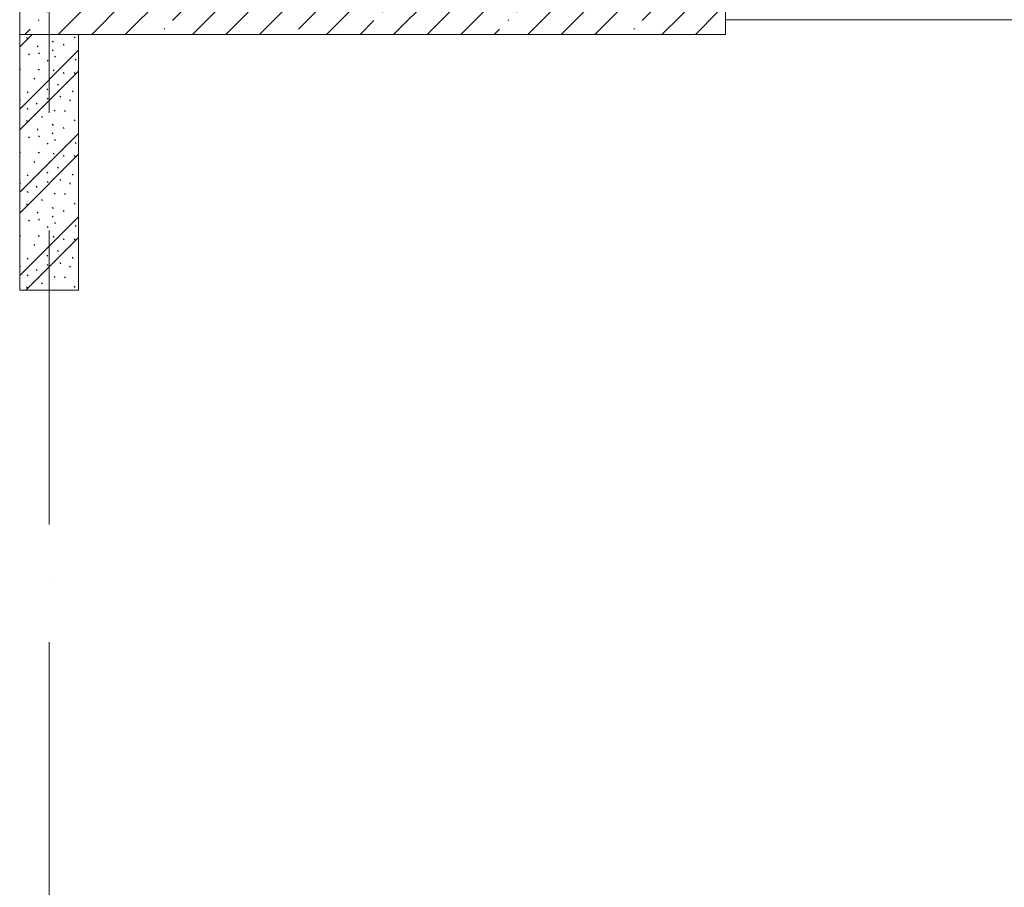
# Model space of a CAD drawing. Header units: millimetres. Extents: x -3267 to 40126, y 29201 to 102288.
# Tile 64 of 256: x 9826 to 13174, y 48369 to 51319. Entities that reach past the tile are written whole.
import ezdxf

# ---------------------------------------------------------------- set-up
doc = ezdxf.new("R2010")
doc.units = ezdxf.units.MM
doc.linetypes.add('4_ Штрихпунктир_ 10 х 2 мм', pattern=[1400, 1000, -200, 0, -200])
for name, color, linetype, lineweight in [('A-WALL-____-MCUT', 7, 'Continuous', 9), ('A-WALL-____-PATT', 7, 'Continuous', 9), ('I-WALL-____-MCUT', 7, 'Continuous', 9), ('S-COLS-____-MCUT', 7, 'Continuous', 9), ('S-COLS-____-OTLN', 7, 'Continuous', 9), ('S-GRID-____-OTLN', 7, 'Continuous', 9)]:
    doc.layers.add(name, color=color, linetype=linetype, lineweight=lineweight)

# ---------------------------------------------------------------- blocks, each defined once
blk = doc.blocks.new('КР_Колонна_ЖБ_Прямоугольная - 300x2400h_B40-1049138-ВКК_02_К1_З_ЭОМ_кабель_')
at = {"layer": 'S-COLS-____-OTLN', "lineweight": 5, "true_color": 0xaaaaaa}
h = blk.add_hatch(dxfattribs=at)
h.set_pattern_fill('FP_3', color=253, style=0, pattern_type=2)
h.set_pattern_definition([(315, (-51700, 9300), (114.04925, 114.04925), []), (315, (-51700, 9185.95), (114.04925, 114.04925), [201.613, -40.323, 3.353, -36.97])])
h.paths.add_polyline_path([(-150, 1200), (-150, -1200), (150, -1200), (150, 1200)])
at = {"layer": 'S-COLS-____-MCUT', "color": 253, "lineweight": 5, "true_color": 0xaaaaaa}
for p, q in [((150, 1200), (-150, 1200)), ((-150, 1200), (-150, -1200)), ((150, -1200), (150, 1200)), ((-150, -1200), (150, -1200))]:
    blk.add_line(p, q, dxfattribs=at)
blk = doc.blocks.new('Наметкина 10_РД_АР_К1_отсоединено_rvt-1-ВКК_02_К1_З_ЭОМ_кабель_')
at = {"layer": 'A-WALL-____-PATT', "lineweight": 5, "true_color": 0xaaaaaa}
h = blk.add_hatch(dxfattribs=at)
h.set_pattern_fill('FP_1', color=253, style=0, pattern_type=2)
h.set_pattern_definition([(135, (150.28, 188.64), (-282.8427, 3e-14), [5, -395]), (135, (174.9, 237.36), (-282.8427, 3e-14), [5, -395]), (135, (211.96, 236.53), (-282.8427, 3e-14), [5, -395]), (135, (114.96, 223.96), (-282.8427, 3e-14), [5, -395]), (135, (77.54, 223.96), (-282.8427, 3e-14), [5, -395]), (135, (57.44, 184.52), (-282.8427, 3e-14), [5, -395]), (135, (66.21, 142.9), (-282.8427, 3e-14), [5, -395]), (135, (107.33, 161), (-282.8427, 3e-14), [5, -395]), (135, (99.08, 130.94), (-282.8427, 3e-14), [5, -395]), (135, (22.6, 136.46), (-282.8427, 3e-14), [5, -395]), (135, (21.16, 168.08), (-282.8427, 3e-14), [5, -395]), (135, (46.13, 96.12), (-282.8427, 3e-14), [5, -395]), (135, (3.54, 74.6), (-282.8427, 3e-14), [5, -395]), (135, (40.3, 47.56), (-282.8427, 3e-14), [5, -395]), (135, (39.77, 18.47), (-282.8427, 3e-14), [5, -395]), (135, (76.94, 37.28), (-282.8427, 3e-14), [5, -395]), (135, (114.18, 62.4), (-282.8427, 3e-14), [5, -395]), (135, (139.87, 90.2), (-282.8427, 3e-14), [5, -395]), (135, (141.44, 15.82), (-282.8427, 3e-14), [5, -395]), (135, (188.69, 26.73), (-282.8427, 3e-14), [5, -395]), (135, (176.14, 51.36), (-282.8427, 3e-14), [5, -395]), (135, (177.03, 0), (-282.8427, 3e-14), [5, -395]), (135, (276.61, 8.22), (-282.8427, 3e-14), [5, -395]), (135, (271.19, 31.72), (-282.8427, 3e-14), [5, -395]), (135, (268.29, 119.65), (-282.8427, 3e-14), [5, -395]), (135, (237.92, 101.95), (-282.8427, 3e-14), [5, -395]), (135, (237.92, 158.27), (-282.8427, 3e-14), [5, -395]), (135, (260.4, 204.35), (-282.8427, 3e-14), [5, -395]), (135, (275.54, 235.4), (-282.8427, 3e-14), [5, -395]), (135, (117.62, 268.96), (-282.8427, 3e-14), [5, -395]), (135, (203.62, 273.83), (-282.8427, 3e-14), [5, -395]), (135, (47.24, 279.3), (-282.8427, 3e-14), [5, -395]), (135, (23.2, 266.16), (-282.8427, 3e-14), [5, -395]), (135, (42.78, 232.52), (-282.8427, 3e-14), [5, -395]), (135, (177.76, 90.57), (-282.8427, 3e-14), [5, -395]), (135, (181.12, 121.8), (-282.8427, 3e-14), [5, -395]), (135, (206.73, 172.06), (-282.8427, 3e-14), [5, -395]), (135, (143.14, 136.62), (-282.8427, 3e-14), [5, -395]), (135, (211.51, 131.86), (-282.8427, 3e-14), [5, -395]), (135, (81.47, 95.1), (-282.8427, 3e-14), [5, -395]), (135, (235.13, 60.46), (-282.8427, 3e-14), [5, -395]), (135, (242.24, 4.89), (-282.8427, 3e-14), [5, -395]), (45, (0, 106.07), (-282.8427, 0), []), (45, (106.07, 0), (-282.8427, 0), []), (45, (176.78, 0), (-282.8427, 0), []), (45, (0, 176.78), (-282.8427, 0), [])])
h.paths.add_polyline_path([(8100, 50680), (8300, 50680), (8300, 51550), (8100, 51550), (8100, 51098.3)])
at = {"layer": 'A-WALL-____-MCUT', "color": 253, "lineweight": 5, "true_color": 0xaaaaaa}
for p, q in [((8100, 51550), (8100, 50680)), ((8300, 50680), (8300, 51550)), ((8100, 50680), (8300, 50680))]:
    blk.add_line(p, q, dxfattribs=at)
at = {"layer": 'I-WALL-____-MCUT', "color": 253, "lineweight": 5, "true_color": 0xaaaaaa}
blk.add_line((10500, 51600), (15400, 51600), dxfattribs=at)
at = {"layer": 'S-COLS-____-OTLN', "color": 253, "lineweight": 5, "true_color": 0xaaaaaa, "rotation": 89.9999999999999}
blk.add_blockref('КР_Колонна_ЖБ_Прямоугольная - 300x2400h_B40-1049138-ВКК_02_К1_З_ЭОМ_кабель_', (9300, 51700), dxfattribs=at)

msp = doc.modelspace()

# ---------------------------------------------------------------- linework, layer by layer
at = {"layer": 'S-GRID-____-OTLN', "color": 253, "linetype": '4_ Штрихпунктир_ 10 х 2 мм', "true_color": 0xaaaaaa}
msp.add_line((9925.6, 30000.7), (9925.6, 101488.3), dxfattribs=at)

# ---------------------------------------------------------------- block references
at = {"lineweight": 5}
msp.add_blockref('Наметкина 10_РД_АР_К1_отсоединено_rvt-1-ВКК_02_К1_З_ЭОМ_кабель_', (1725.6, -281.3), dxfattribs=at)

doc.saveas('drawing.dxf')
